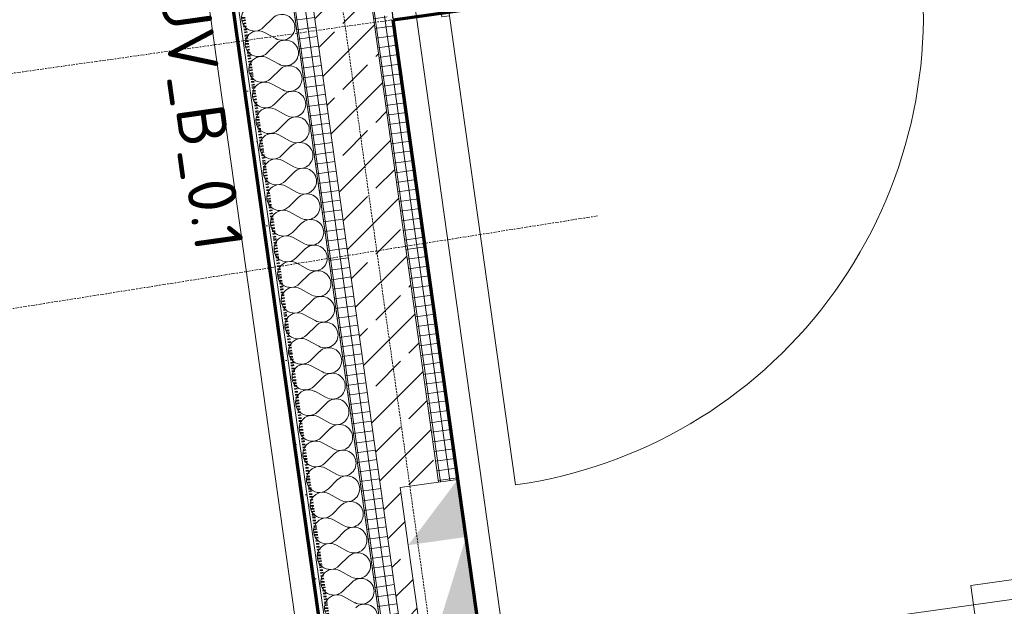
# Model space of a CAD drawing. Header units: millimetres. Extents: x 1523 to 73943, y -91729 to 10268.
# Tile 24 of 39: x 46388 to 48924, y -51946 to -50435. Entities that reach past the tile are written whole.
import ezdxf

# ---------------------------------------------------------------- set-up
doc = ezdxf.new("R2010")
doc.units = ezdxf.units.MM
for name, pattern in [('_Projekt 07 -  _  -  _  -  _  -', [7.5, 3.5, -2, 0, -2]), ('CAx_nichtHalbton', [20001.0584, 10000, -0.5292, 10000, -0.5292]), ('IMPORT-STRICHPUNKT _7_', [20, 10, -5, 0, -5]), ('IMPORT-VERDECKT _8_', [7.5, 5, -2.5])]:
    doc.linetypes.add(name, pattern=pattern)
for name, color, linetype, lineweight, true_color in [('20 A--Träger _ Deckenkonstruktion', 7, 'IMPORT-VERDECKT _8_', 13, 0x656565), ('30 A--Träger _ Dachkonstruktion', 7, 'IMPORT-VERDECKT _8_', 13, 0x656565), ('40 A--Treppe', 7, 'Continuous', 13, 0x656565), ('90 A--Achsraster _1_50_', 7, 'IMPORT-STRICHPUNKT _7_', 13, 0x656565), ('Neubau_10 A--Wand innen _tragend_', 7, 'Continuous', 13, 0x656565), ('Neubau_20 A--Gründungsbelag', 7, 'Continuous', 13, 0x656565), ('Neubau_40 A--Umwehrung', 7, 'Continuous', 13, 0x656565), ('Sockelbeschichtung Sprühnebel', 7, 'Continuous', 13, 0x656565), ('Xref_706_5_--_ÜP_-1_000_16_Übersichtsplan UG_IFC 2025_01_13_dwg', 7, 'Continuous', 13, 0x767676), ('XX', 7, 'Continuous', 18, 0x804040)]:
    doc.layers.add(name, color=color, linetype=linetype, lineweight=lineweight, true_color=true_color)
doc.layers.add('Text', color=7, linetype='Continuous', lineweight=9)
doc.styles.add('ISOCPEUR', font='isocpeur.ttf', dxfattribs={"height": 125})
pattern_1 = [(4.336, (0, 0), (-1.890132, 24.928446), []), (94.336, (0, 0), (24.928446, 1.890132), [])]

# ---------------------------------------------------------------- blocks, each defined once
blk = doc.blocks.new('Xref_706_5_--_ÜP_-1_000_11_Übersichtsplan UG_IFC 2024_09_30_dwg__X66-41959631-SuD_-1UG gesamt Plot  - Blatt 9')
at = {"layer": 'Neubau_10 A--Wand innen _tragend_', "color": 9, "true_color": 0xcbcbcb}
for p, q in [((50894, -9128), (50913.2, -9100.8)), ((50947.3, -9126.5), (50926.5, -9100.4)), ((50960.6, -9126.1), (50979.8, -9098.8)), ((51013.9, -9124.5), (50993.1, -9098.5)), ((51027.2, -9124.1), (51046.4, -9096.9)), ((51080.5, -9122.6), (51059.8, -9096.5)), ((51093.9, -9122.2), (51113.1, -9095)), ((51147.2, -9120.6), (51126.4, -9094.6)), ((51160.5, -9120.3), (51179.7, -9093)), ((51213.8, -9118.7), (51193.1, -9092.6)), ((51227.1, -9118.3), (51246.4, -9091.1)), ((50027.7, -9153.2), (50046.9, -9126)), ((50081, -9151.7), (50060.2, -9125.6)), ((50094.3, -9151.3), (50113.5, -9124.1)), ((50147.6, -9149.8), (50126.8, -9123.7)), ((50160.9, -9149.4), (50180.1, -9122.1)), ((50214.2, -9147.8), (50193.5, -9121.7)), ((50227.6, -9147.4), (50246.8, -9120.2)), ((50280.9, -9145.9), (50260.1, -9119.8)), ((50294.2, -9145.5), (50313.4, -9118.2)), ((50347.5, -9143.9), (50326.8, -9117.9)), ((50360.8, -9143.5), (50380.1, -9116.3)), ((50414.2, -9142), (50393.4, -9115.9)), ((50427.5, -9141.6), (50446.7, -9114.4)), ((50480.8, -9140), (50460, -9114)), ((50494.1, -9139.7), (50513.3, -9112.4)), ((50547.4, -9138.1), (50526.7, -9112)), ((50560.8, -9137.7), (50580, -9110.5)), ((50614.1, -9136.2), (50593.3, -9110.1)), ((50627.4, -9135.8), (50646.6, -9108.5)), ((50680.7, -9134.2), (50659.9, -9108.2)), ((50694, -9133.8), (50713.3, -9106.6)), ((50747.4, -9132.3), (50726.6, -9106.2)), ((50760.7, -9131.9), (50779.9, -9104.7)), ((50814, -9130.3), (50793.2, -9104.3)), ((50827.3, -9130), (50846.5, -9102.7)), ((50880.6, -9128.4), (50859.9, -9102.3)), ((49747.8, -9161.4), (49727, -9135.3)), ((49761.1, -9161), (49780.3, -9133.8)), ((49814.4, -9159.5), (49793.6, -9133.4)), ((49827.7, -9159.1), (49847, -9131.8)), ((49881.1, -9157.5), (49860.3, -9131.4)), ((49894.4, -9157.1), (49913.6, -9129.9)), ((49947.7, -9155.6), (49926.9, -9129.5)), ((49961, -9155.2), (49980.2, -9127.9)), ((50014.3, -9153.6), (49993.6, -9127.6))]:
    blk.add_line(p, q, dxfattribs=at)
for centre, start, end in [((50819.3, -9083.5), 91.6681, 218.538), ((50819.3, -9083.5), 324.7982, 91.6681), ((50885.9, -9081.6), 91.6681, 218.538), ((50885.9, -9081.6), 324.7982, 91.6681), ((50952.6, -9079.6), 91.6681, 218.538), ((50952.6, -9079.6), 324.7982, 91.6681), ((51019.2, -9077.7), 91.6681, 218.538), ((51019.2, -9077.7), 324.7982, 91.6681), ((51085.8, -9075.7), 91.6681, 218.538), ((51085.8, -9075.7), 324.7982, 91.6681), ((51152.5, -9073.8), 91.6681, 218.538), ((51152.5, -9073.8), 324.7982, 91.6681), ((51219.1, -9071.9), 91.6681, 218.538), ((51219.1, -9071.9), 324.7982, 91.6681), ((51285.8, -9069.9), 91.6681, 218.538), ((49953, -9108.7), 91.6681, 218.538), ((49953, -9108.7), 324.7982, 91.6681), ((50019.6, -9106.8), 91.6681, 218.538), ((50019.6, -9106.8), 324.7982, 91.6681), ((50086.3, -9104.9), 91.6681, 218.538), ((50086.3, -9104.9), 324.7982, 91.6681), ((50152.9, -9102.9), 91.6681, 218.538), ((50152.9, -9102.9), 324.7982, 91.6681), ((50219.5, -9101), 91.6681, 218.538), ((50219.5, -9101), 324.7982, 91.6681), ((50286.2, -9099), 91.6681, 218.538), ((50286.2, -9099), 324.7982, 91.6681), ((50352.8, -9097.1), 91.6681, 218.538), ((50352.8, -9097.1), 324.7982, 91.6681), ((50419.5, -9095.1), 91.6681, 218.538), ((50419.5, -9095.1), 324.7982, 91.6681), ((50486.1, -9093.2), 91.6681, 218.538), ((50486.1, -9093.2), 324.7982, 91.6681), ((50552.7, -9091.3), 91.6681, 218.538), ((50552.7, -9091.3), 324.7982, 91.6681), ((50619.4, -9089.3), 91.6681, 218.538), ((50619.4, -9089.3), 324.7982, 91.6681), ((50686, -9087.4), 91.6681, 218.538), ((50686, -9087.4), 324.7982, 91.6681), ((50752.7, -9085.4), 91.6681, 218.538), ((50752.7, -9085.4), 324.7982, 91.6681), ((49753.1, -9114.6), 91.6681, 218.538), ((49753.1, -9114.6), 324.7982, 91.6681), ((49819.7, -9112.6), 91.6681, 218.538), ((49819.7, -9112.6), 324.7982, 91.6681), ((49886.4, -9110.7), 91.6681, 218.538), ((49886.4, -9110.7), 324.7982, 91.6681), ((50921.2, -9147.2), 144.7982, 38.538), ((50987.8, -9145.3), 144.7982, 38.538), ((51054.5, -9143.4), 144.7982, 38.538), ((51121.1, -9141.4), 144.7982, 38.538), ((51187.7, -9139.5), 144.7982, 38.538), ((51254.4, -9137.5), 144.7982, 38.538), ((50054.9, -9172.5), 144.7982, 38.538), ((50121.5, -9170.5), 144.7982, 38.538), ((50188.2, -9168.6), 144.7982, 38.538), ((50254.8, -9166.6), 144.7982, 38.538), ((50321.4, -9164.7), 144.7982, 38.538), ((50388.1, -9162.8), 144.7982, 38.538), ((50454.7, -9160.8), 144.7982, 38.538), ((50521.4, -9158.9), 144.7982, 38.538), ((50588, -9156.9), 144.7982, 38.538), ((50654.6, -9155), 144.7982, 38.538), ((50721.3, -9153.1), 144.7982, 38.538), ((50787.9, -9151.1), 144.7982, 38.538), ((50854.6, -9149.2), 144.7982, 38.538), ((49721.7, -9182.2), 144.7982, 38.538), ((49788.3, -9180.2), 144.7982, 38.538), ((49855, -9178.3), 144.7982, 38.538), ((49921.6, -9176.3), 144.7982, 38.538), ((49988.3, -9174.4), 144.7982, 38.538)]:
    blk.add_arc(centre, 33.3, start, end, dxfattribs=at)
blk = doc.blocks.new('Xref_706_5_--_ÜP_-1_000_11_Übersichtsplan UG_IFC 2024_09_30_dwg_Tür Ol 1-Fl 27_3-41959623-SuD_-1UG gesamt Plot  - Blatt 9')
at = {"layer": 'Neubau_10 A--Wand innen _tragend_', "color": 9, "true_color": 0xcbcbcb}
blk.add_line((610, 10), (610, 1230), dxfattribs=at)
at = {"layer": 'Neubau_10 A--Wand innen _tragend_', "color": 9, "true_color": 0xcbcbcb, "flags": 128}
for points in [[(-630, -260), (-610, -260), (-610, 10), (-630, 10)], [(630, -260), (610, -260), (610, 10), (630, 10)], [(630, -250), (630, -200), (630, -50), (630, 0), (630, -50), (630, -200)], [(-630, -250), (-630, -200), (-630, -50), (-630, 0), (-630, -50), (-630, -200)]]:
    blk.add_lwpolyline(points, close=True, dxfattribs=at)
at = {"layer": 'Neubau_10 A--Wand innen _tragend_', "color": 9, "true_color": 0xcbcbcb}
blk.add_arc((610, 10), 1220, 90, 180, dxfattribs=at)
blk = doc.blocks.new('Xref_706_5_--_ÜP_-1_000_11_Übersichtsplan UG_IFC 2024_09_30_dwg_Standard-Rastermarker_10-41960563-SuD_-1UG gesamt Plot  - Blatt 9')
at = {"layer": '90 A--Achsraster _1_50_', "color": 9, "true_color": 0xcbcbcb, "flags": 128}
blk.add_lwpolyline([(0, 0), (7172, 0), (14828, 0), (22000, 0)], dxfattribs=at)
blk = doc.blocks.new('Xref_706_5_--_ÜP_-1_000_11_Übersichtsplan UG_IFC 2024_09_30_dwg_Standard-Rastermarker_20-41960574-SuD_-1UG gesamt Plot  - Blatt 9')
at = {"layer": '90 A--Achsraster _1_50_', "color": 9, "true_color": 0xcbcbcb}
blk.add_line((0, 0), (40514.6, 0), dxfattribs=at)
blk = doc.blocks.new('Xref_706_5_--_ÜP_-1_000_11_Übersichtsplan UG_IFC 2024_09_30_dwg_Standard-Rastermarker_31-41960585-SuD_-1UG gesamt Plot  - Blatt 9')
at = {"layer": '90 A--Achsraster _1_50_', "color": 9, "true_color": 0xcbcbcb}
blk.add_line((77232.1, 0), (107413, 0), dxfattribs=at)
blk = doc.blocks.new('Xref_706_5_--_ÜP_-1_000_16_Übersichtsplan UG_IFC 2025_01_13_dwg-35469238-SuD_-1UG gesamt Plot  - Blatt 9')
at = {"layer": 'Neubau_10 A--Wand innen _tragend_', "true_color": 0xcbcbcb}
h = blk.add_hatch(dxfattribs=at)
h.set_pattern_fill('FP_9', color=9, style=0, pattern_type=2)
h.set_pattern_definition([(131.336, (0, 0), (90.10192, 79.25683), []), (131.336, (-45.05, -39.63), (90.10192, 79.25683), [90, -30])])
h.paths.add_polyline_path([(53251.8, -6464.5), (53148.2, -6321.9), (51786.4, -6425.2), (51794, -6524.9), (51325.3, -6560.4), (51317.8, -6460.7), (50095.2, -6553.4), (50014.2, -6710), (53251.8, -6464.5)])
at = {"layer": 'Neubau_10 A--Wand innen _tragend_', "true_color": 0xededed}
for points in [[(51794, -6524.9), (51782.6, -6375.3), (51463.5, -6399.5), (51780.4, -6519.7)], [(51474.9, -6549.1), (51463.5, -6399.5), (51314, -6410.9), (51469, -6544)]]:
    blk.add_hatch(color=7, dxfattribs=at).paths.add_polyline_path(points)
at = {"layer": 'Neubau_10 A--Wand innen _tragend_', "true_color": 0xcbcbcb}
h = blk.add_hatch(dxfattribs=at)
h.set_pattern_fill('FP_10', color=9, style=0, pattern_type=2)
h.set_pattern_definition(pattern_1)
h.paths.add_polyline_path([(51317.8, -6460.7), (51314, -6410.9), (50122.2, -6501.2), (50095.2, -6553.4), (51310.7, -6461.2)])
h = blk.add_hatch(dxfattribs=at)
h.set_pattern_fill('FP_10', color=9, style=0, pattern_type=2)
h.set_pattern_definition(pattern_1)
h.paths.add_polyline_path([(53286.4, -6512), (53251.8, -6464.5), (50014.2, -6710), (49987.2, -6762.2), (53248.6, -6514.9)])
h = blk.add_hatch(dxfattribs=at)
h.set_pattern_fill('FP_14', color=9, style=0, pattern_type=2)
h.set_pattern_definition([(86.336, (0, 0), (-86.42598, 5.53439), [0, -50]), (86.336, (-41.615, 27.72), (-86.42598, 5.53439), [0, -50])])
h.paths.add_polyline_path([(53393.5, -6659.3), (53383.1, -6645.1), (49911.6, -6908.3), (49903.5, -6924), (53391.4, -6659.5)])
at = {"layer": '20 A--Träger _ Deckenkonstruktion', "color": 9, "true_color": 0xcbcbcb}
for p, q in [((53113.6, -6274.4), (50123.2, -6501.1)), ((54229.9, -6315.1), (46882.7, -6872.2))]:
    blk.add_line(p, q, dxfattribs=at)
at = {"layer": '20 A--Träger _ Deckenkonstruktion', "color": 9, "true_color": 0xcbcbcb, "flags": 128}
blk.add_lwpolyline([(59575.1, -5784.4), (66642.5, -5248.5), (66661.4, -5497.8), (57988.6, -6155.5), (57959.8, -5776.5), (54210.6, -6060.8), (54239.3, -6439.7), (46874.6, -6998.2)], dxfattribs=at)
at = {"layer": '30 A--Träger _ Dachkonstruktion', "color": 9, "true_color": 0xcbcbcb, "flags": 128}
blk.add_lwpolyline([(50123.2, -6501.1), (49207.9, 5555.9), (48958.6, 5537), (49873.9, -6520)], dxfattribs=at)
at = {"layer": '40 A--Treppe', "color": 9, "true_color": 0xcbcbcb, "flags": 128}
blk.add_lwpolyline([(52688.7, -670.5), (52973.7, -4429.7), (51677.5, -4528), (51721.3, -5106.3), (53017.6, -5008), (53041.4, -5322.1), (51745.1, -5420.4), (51721.3, -5106.3), (53017.6, -5008), (52973.7, -4429.7), (51677.5, -4528), (51392.4, -768.8), (52688.7, -670.5), (52677.3, -520.9), (51381.1, -619.2), (51392.4, -768.8)], close=True, dxfattribs=at)
at = {"layer": 'Neubau_10 A--Wand innen _tragend_', "color": 9, "true_color": 0xcbcbcb, "flags": 128}
for points in [[(55646, -6082.3), (55725.6, -6076.3), (55729.4, -6126.2), (55740.7, -6275.7), (55744.5, -6325.6), (55755.1, -6465.2), (55756.2, -6480.1), (56055.4, -6457.5), (56679.1, -6410.2), (56694, -6409), (56682.3, -6254.5), (56667.4, -6255.6), (53381.8, -6504.7), (53392.4, -6644.3), (53383.1, -6645.1), (49911.6, -6908.3)], [(49903.5, -6924), (53393.5, -6659.3), (53392.4, -6644.4), (53381.8, -6504.8), (53381.8, -6504.7), (53286.4, -6512), (49987.2, -6762.2)], [(51317.8, -6460.7), (51314, -6410.9), (51463.5, -6399.5), (51782.6, -6375.3), (53113.6, -6274.4), (53113.6, -6274.4), (53362.9, -6255.5), (53353.4, -6130.8), (53104.2, -6149.7), (53113.6, -6274.4), (53362.9, -6255.5), (53701.5, -6229.8), (53705.3, -6279.6), (53716.6, -6429.2), (53720.4, -6479.1), (53731, -6618.7), (53732.1, -6633.6), (54928.7, -6542.9)], [(46887.5, -6796.6), (50095.2, -6553.4), (51317.8, -6460.7), (51325.3, -6560.4), (51474.9, -6549.1), (51794, -6524.9), (51786.4, -6425.2), (51782.6, -6375.3)], [(51314, -6410.9), (50122.2, -6501.2), (49872.9, -6520.1), (49869.9, -6480.6)], [(53251.8, -6464.5), (53378, -6454.9), (53251.8, -6464.4), (50014.2, -6710), (46877.8, -6947.8)]]:
    blk.add_lwpolyline(points, dxfattribs=at)
at = {"layer": 'Neubau_20 A--Gründungsbelag', "color": 9, "true_color": 0xcbcbcb, "flags": 128}
blk.add_lwpolyline([(46890.8, -6746.3), (49872.9, -6520.1), (49863.5, -6395.5), (50112.7, -6376.6), (50122.2, -6501.2), (53113.6, -6274.4), (53104.2, -6149.7), (53353.4, -6130.8), (53362.9, -6255.5), (56648.5, -6006.4), (56679.1, -6410.2), (53393.5, -6659.3), (46864.6, -7154.4)], dxfattribs=at)
at = {"layer": 'Neubau_40 A--Umwehrung', "color": 9, "true_color": 0xcbcbcb, "flags": 128}
blk.add_lwpolyline([(51041.1, -765.3), (51340.3, -742.6), (51342.5, -772.6), (51649.5, -4820.9), (51671.4, -5110.1), (51721.3, -5106.3), (51699.4, -4817.2), (51392.4, -768.8), (51386.4, -689), (50987.5, -719.2), (51172.7, -3161.3), (51220.3, -3128.7)], close=True, dxfattribs=at)
at = {"layer": 'Sockelbeschichtung Sprühnebel', "color": 9, "true_color": 0xcbcbcb}
blk.add_line((53050.7, -6219), (49720.4, -6471.5), dxfattribs=at)
at = {"layer": 'Sockelbeschichtung Sprühnebel', "color": 9, "true_color": 0xcbcbcb, "flags": 128}
blk.add_lwpolyline([(46860.7, -7214.9), (66304.9, -5740.5), (66334.4, -5280.3), (66338.8, -5211.4), (59529.3, -5727.7)], dxfattribs=at)
at = {"extrusion": (0, 0, -1), "zscale": -0.9999999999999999, "rotation": 265.6637164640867}
blk.add_blockref('Xref_706_5_--_ÜP_-1_000_11_Übersichtsplan UG_IFC 2024_09_30_dwg_Standard-Rastermarker_10-41960563-SuD_-1UG gesamt Plot  - Blatt 9', (-48681.8, 12495.1), dxfattribs=at)
for name, p, rotation in [('Xref_706_5_--_ÜP_-1_000_11_Übersichtsplan UG_IFC 2024_09_30_dwg_Standard-Rastermarker_20-41960574-SuD_-1UG gesamt Plot  - Blatt 9', (87289.3, -3682.9), 184.3362835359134), ('Xref_706_5_--_ÜP_-1_000_11_Übersichtsplan UG_IFC 2024_09_30_dwg_Tür Ol 1-Fl 27_3-41959623-SuD_-1UG gesamt Plot  - Blatt 9', (50065.1, -5748.4), 274.3362835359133), ('Xref_706_5_--_ÜP_-1_000_11_Übersichtsplan UG_IFC 2024_09_30_dwg_Standard-Rastermarker_31-41960585-SuD_-1UG gesamt Plot  - Blatt 9', (60649.5, -112955.4), 95.33628353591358), ('Xref_706_5_--_ÜP_-1_000_11_Übersichtsplan UG_IFC 2024_09_30_dwg__X66-41959631-SuD_-1UG gesamt Plot  - Blatt 9', (0, 0), 2.668141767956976)]:
    blk.add_blockref(name, p, dxfattribs=dict(rotation=rotation))

msp = doc.modelspace()

# ---------------------------------------------------------------- linework, layer by layer
at = {"layer": 'XX', "color": 7, "linetype": 'CAx_nichtHalbton', "lineweight": 70, "true_color": 0xffffff}
for p, q in [((49182.463, -66344.821), (46490.982, -47226.012)), ((47350.411, -50435.192), (54282.288, -49460.981)), ((47768.156, -53407.599), (47350.411, -50435.192))]:
    msp.add_line(p, q, dxfattribs=at)
at = {"layer": 'XX', "color": 96, "linetype": '_Projekt 07 -  _  -  _  -  _  -', "lineweight": 70, "true_color": 0x007f00}
msp.add_line((47416.466, -53637.805), (46965.502, -50429.031), dxfattribs=at)

# ---------------------------------------------------------------- block references
at = {"layer": 'Xref_706_5_--_ÜP_-1_000_16_Übersichtsplan UG_IFC 2025_01_13_dwg', "color": 9, "true_color": 0xcbcbcb, "rotation": 273.6637164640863}
msp.add_blockref('Xref_706_5_--_ÜP_-1_000_16_Übersichtsplan UG_IFC 2025_01_13_dwg-35469238-SuD_-1UG gesamt Plot  - Blatt 9', (50635.521, 0), dxfattribs=at)

# ---------------------------------------------------------------- texts
at = {"layer": 'Text', "insert": (46870.985, -50343.916), "char_height": 125, "width": 877.84781, "attachment_point": 1, "rotation": 278, "style": 'ISOCPEUR'}
msp.add_mtext('UV_B_0.1', dxfattribs=at)

doc.saveas('drawing.dxf')
